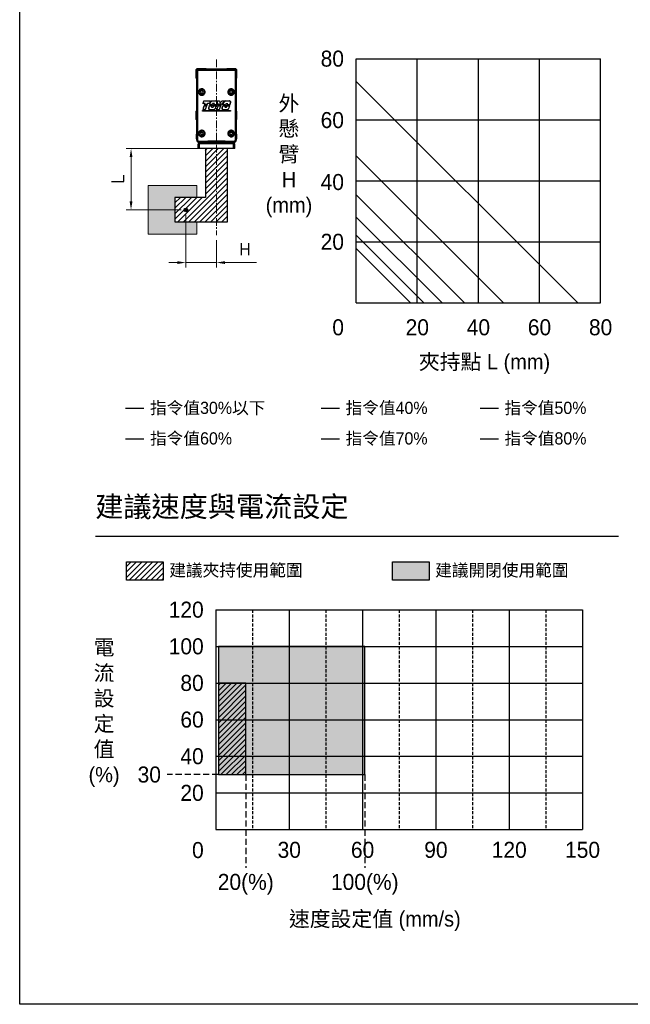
# Model space of a CAD drawing. Header units: inches. Extents: x 0 to 5766, y -2164 to 1330.
# Tile 33 of 217: x 2116 to 2616, y 0 to 806. Entities that reach past the tile are written whole.
import ezdxf

# ---------------------------------------------------------------- set-up
doc = ezdxf.new("R2010")
doc.units = ezdxf.units.IN
doc.header["$MEASUREMENT"] = 0
for name, pattern in [('CENTER', [2, 1.25, -0.25, 0.25, -0.25]), ('HIDDEN', [0.375, 0.25, -0.125]), ('SLD-實線', [0])]:
    doc.linetypes.add(name, pattern=pattern)
doc.layers.add('5', color=7, linetype='Continuous')
doc.layers.add('AM_7', color=4, linetype='CENTER', lineweight=15)
doc.layers.add('AM_8', color=1, linetype='Continuous', lineweight=15)
doc.styles.get("Standard").update_dxf_attribs({"font": 'arial.ttf'})
doc.styles.add('尺寸標註', font='romans.shx', dxfattribs={"bigfont": 'CHINESET.SHX'})
doc.dimstyles.new('CNS4~1$0', dxfattribs={"dimtxt": 10, "dimasz": 7, "dimexe": 4, "dimexo": 4, "dimgap": 6, "dimtad": 1, "dimtoh": 1, "dimdsep": 46, "dimtxsty": '尺寸標註', "dimcen": 0, "dimclrd": 2, "dimclre": 2, "dimclrt": 3, "dimadec": 0, "dimazin": 2, "dimtp": 0.1, "dimtm": 0.1, "dimtfac": 0.71, "dimtmove": 0, "dimatfit": 0, "dimfxl": 0, "dimlwd": 13, "dimlwe": 13, "dimarcsym": 0})

# ---------------------------------------------------------------- blocks, each defined once
blk = doc.blocks.new('*D370')
at = {"color": 2, "lineweight": 13}
for p, q in [((2251.96, 646.58), (2251.96, 603.38)), ((2276.96, 625.82), (2276.96, 603.38)), ((2244.96, 607.38), (2237.96, 607.38)), ((2251.96, 607.38), (2276.96, 607.38)), ((2283.96, 607.38), (2309.63, 607.38))]:
    blk.add_line(p, q, dxfattribs=at)
at = {"color": 2}
for points in [[(2244.96, 608.54), (2244.96, 606.21), (2251.96, 607.38)], [(2283.96, 608.54), (2283.96, 606.21), (2276.96, 607.38)]]:
    blk.add_solid(points, dxfattribs=at)
at = {"layer": 'Defpoints', "color": 0}
for p in [(2251.96, 650.58), (2276.96, 629.82), (2276.96, 607.38)]:
    blk.add_point(p, dxfattribs=at)
at = {"color": 3, "insert": (2300.29, 618.38), "char_height": 10, "attachment_point": 5, "style": '尺寸標註'}
blk.add_mtext('H', dxfattribs=at)
blk = doc.blocks.new('*D371')
at = {"color": 2, "lineweight": 13}
for p, q in [((2263.96, 700.75), (2203.05, 700.75)), ((2207.05, 693.75), (2207.05, 657.58)), ((2247.96, 650.58), (2203.05, 650.58))]:
    blk.add_line(p, q, dxfattribs=at)
at = {"color": 2}
for points in [[(2205.88, 693.75), (2208.22, 693.75), (2207.05, 700.75)], [(2205.88, 657.58), (2208.22, 657.58), (2207.05, 650.58)]]:
    blk.add_solid(points, dxfattribs=at)
at = {"layer": 'Defpoints', "color": 0}
for p in [(2267.96, 700.75), (2207.05, 650.58), (2251.96, 650.58)]:
    blk.add_point(p, dxfattribs=at)
at = {"color": 3, "insert": (2196.05, 675.72), "char_height": 10, "attachment_point": 5, "rotation": 90, "style": '尺寸標註'}
blk.add_mtext('L', dxfattribs=at)
blk = doc.blocks.new('CHS2B-S40_側')
at = {"color": 7, "linetype": 'SLD-實線', "lineweight": 25}
for p, q in [((-16.5, 34.03), (-15.68, 34.86)), ((-16.5, 27.03), (-16.5, 34.03)), ((-15.95, 33.81), (-15.45, 34.31)), ((-15.8, 33.66), (-15.95, 33.81)), ((-15.95, -23.64), (-15.95, 33.81)), ((-15.8, -23.5), (-15.8, 33.66)), ((-15.68, 34.86), (-8.68, 34.86)), ((-15.47, 33.66), (-15.47, -23.5)), ((-15.45, 34.31), (15.45, 34.31)), ((-15.45, 34.31), (-15.3, 34.16)), ((-8.68, 34.86), (-8.38, 34.56)), ((-8.38, 34.56), (8.38, 34.56)), ((8.38, 34.56), (8.68, 34.86)), ((8.68, 34.86), (15.68, 34.86)), ((15.3, 34.16), (15.45, 34.31)), ((15.45, 34.31), (15.95, 33.81)), ((15.47, -23.5), (15.47, 33.66)), ((15.68, 34.86), (16.5, 34.03)), ((15.95, 33.81), (15.8, 33.66)), ((15.8, 33.66), (15.8, -23.5)), ((15.95, 33.81), (15.95, -23.64)), ((16.5, 34.03), (16.5, 27.03)), ((-16.2, 26.73), (-16.5, 27.03)), ((-16.2, 0.41), (-16.2, 26.73)), ((16.5, 27.03), (16.2, 26.73)), ((16.2, 26.73), (16.2, 0.41)), ((-13.18, 15.76), (-12.5, 16.73)), ((-11.33, 16.63), (-12.5, 16.73)), ((-10.82, 15.56), (-11.33, 16.63)), ((11.76, 16.81), (10.88, 16.02)), ((11.76, 16.81), (12.88, 16.44)), ((12.88, 16.44), (13.12, 15.29)), ((-12.67, 14.69), (-13.18, 15.76)), ((-12.67, 14.69), (-11.5, 14.59)), ((-10.82, 15.56), (-11.5, 14.59)), ((-10.4, 8.39), (-10.4, 8.39)), ((-5.02, 8.37), (-5.02, 8.37)), ((-3.44, 8.37), (-3.44, 8.37)), ((-0.45, 8.37), (-0.45, 8.36)), ((0.55, 8.37), (0.55, 8.36)), ((2.58, 8.37), (2.58, 8.37)), ((4.39, 8.37), (4.39, 8.37)), ((6.52, 8.38), (6.52, 8.37)), ((7.52, 8.38), (7.52, 8.38)), ((10.51, 8.39), (10.51, 8.39)), ((11.12, 14.87), (10.88, 16.02)), ((11.12, 14.87), (12.24, 14.5)), ((12.24, 14.5), (13.12, 15.29)), ((-16.5, 0.11), (-16.2, 0.41)), ((-16.5, -6.89), (-16.5, 0.11)), ((-11.49, 0.54), (-11.48, 0.53)), ((-11.49, -0.03), (-11.49, 0.54)), ((-11.48, 0.53), (-11.48, -0.02)), ((-11.07, 6.33), (-11.07, 6.34)), ((-11.03, 1.1), (-11.02, 1.1)), ((-9.96, 4.41), (-9.95, 4.4)), ((-9.84, 4.7), (-9.84, 4.7)), ((-9.72, 5.08), (-9.71, 5.08)), ((-9.61, 5.36), (-9.61, 5.36)), ((-9.3, 6.34), (-9.29, 6.34)), ((-9.15, 1.1), (-9.16, 1.11)), ((-8.1, 4.4), (-8.1, 4.4)), ((-7.98, 4.71), (-7.99, 4.71)), ((-7.86, 5.08), (-7.87, 5.07)), ((-7.75, 5.36), (-7.75, 5.37)), ((-7.44, 6.35), (-7.44, 6.35)), ((-6.26, 2.83), (-6.34, 2.17)), ((-6.34, 2.17), (-6.27, 2.83)), ((-6.34, 2.17), (-6.34, 2.17)), ((-6.27, 2.83), (-6.26, 2.83)), ((-5.81, 4.26), (-5.8, 4.25)), ((-5.7, 4.58), (-5.7, 4.58)), ((-5.67, 6.35), (-5.67, 6.35)), ((-5.59, 4.93), (-5.58, 4.93)), ((-5.52, 5.23), (-5.51, 5.24)), ((-5.35, 1.06), (-5.35, 1.07)), ((-4.88, 7.21), (-4.87, 7.21)), ((-4.11, 3.37), (-4.12, 3.37)), ((-3.83, 4.25), (-3.83, 4.25)), ((-3.72, 4.58), (-3.73, 4.58)), ((-3.61, 4.93), (-3.61, 4.93)), ((-3.51, 5.24), (-3.51, 5.24)), ((-3.22, 6.12), (-3.23, 6.13)), ((-2.65, 3.37), (-2.65, 3.37)), ((-2.36, 4.25), (-2.36, 4.25)), ((-2.36, 1.07), (-2.36, 1.07)), ((-2.23, 4.58), (-2.23, 4.58)), ((-2.12, 4.93), (-2.11, 4.93)), ((-2.04, 5.24), (-2.04, 5.24)), ((-1.76, 6.13), (-1.75, 6.13)), ((-1.06, 2.17), (-1.07, 2.17)), ((-0.39, 4.25), (-0.4, 4.25)), ((-0.26, 4.58), (-0.26, 4.59)), ((-0.15, 4.93), (-0.15, 4.93)), ((-0.05, 5.24), (-0.05, 5.24)), ((0.27, 1.12), (0.28, 1.12)), ((0.31, 6.35), (0.47, 7.21)), ((0.47, 7.21), (0.31, 6.34)), ((0.31, 6.34), (0.31, 6.35)), ((0.47, 7.21), (0.47, 7.21)), ((1.11, 5.38), (1.11, 5.38)), ((1.16, 5.07), (1.17, 5.06)), ((1.24, 4.72), (1.24, 4.72)), ((1.32, 4.39), (1.32, 4.38)), ((2.1, 1.12), (2.1, 1.12)), ((2.88, 6.44), (2.87, 6.43)), ((3.15, 4.39), (3.15, 4.39)), ((3.5, 4.72), (3.5, 4.72)), ((3.79, 5.07), (3.78, 5.07)), ((4.03, 5.37), (4.03, 5.38)), ((4.71, 2.83), (4.63, 2.17)), ((4.63, 2.17), (4.7, 2.83)), ((4.63, 2.17), (4.63, 2.17)), ((4.7, 2.83), (4.71, 2.83)), ((5.16, 4.25), (5.16, 4.25)), ((5.26, 4.58), (5.27, 4.58)), ((5.38, 4.93), (5.38, 4.93)), ((5.45, 5.23), (5.46, 5.24)), ((5.61, 1.06), (5.61, 1.06)), ((6.09, 7.21), (6.09, 7.21)), ((6.86, 3.38), (6.85, 3.38)), ((7.15, 4.26), (7.14, 4.26)), ((7.25, 4.57), (7.25, 4.58)), ((7.37, 4.94), (7.36, 4.94)), ((7.46, 5.23), (7.46, 5.23)), ((7.75, 6.11), (7.75, 6.12)), ((8.31, 3.38), (8.31, 3.38)), ((8.59, 4.26), (8.59, 4.26)), ((8.6, 1.05), (8.6, 1.06)), ((8.72, 4.57), (8.72, 4.57)), ((8.84, 4.94), (8.84, 4.94)), ((8.9, 5.22), (8.91, 5.23)), ((9.19, 6.11), (9.19, 6.11)), ((9.92, 2.16), (9.92, 2.16)), ((10.6, 4.27), (10.6, 4.27)), ((10.72, 4.56), (10.72, 4.56)), ((10.85, 4.95), (10.84, 4.95)), ((10.94, 5.22), (10.93, 5.22)), ((11.46, 7.21), (11.3, 6.34)), ((11.3, 6.34), (11.46, 7.21)), ((11.3, 6.34), (11.3, 6.34)), ((11.46, 7.21), (11.46, 7.21)), ((11.49, 0.54), (11.48, 0.53)), ((11.48, -0.02), (11.48, 0.53)), ((11.49, 0.54), (11.49, -0.03)), ((16.2, 0.41), (16.5, 0.11)), ((16.5, 0.11), (16.5, -6.89)), ((-16.2, -7.19), (-16.5, -6.89)), ((-16.2, -16.34), (-16.2, -7.19)), ((-11.49, -0.03), (-11.48, -0.02)), ((11.49, -0.03), (11.48, -0.02)), ((16.5, -6.89), (16.2, -7.19)), ((16.2, -7.19), (16.2, -16.34)), ((-16.2, -18.74), (-16.4, -18.74)), ((-16.4, -22.54), (-16.4, -18.74)), ((-16.4, -22.54), (-16.2, -22.54)), ((-15.95, -16.59), (-16.2, -16.34)), ((-16.2, -16.64), (-15.95, -16.64)), ((-16.2, -18.14), (-16.2, -16.64)), ((-16.2, -23.64), (-16.2, -18.14)), ((-16.01, -16.53), (-16.01, -16.64)), ((-15.95, -23.64), (-15.8, -23.5)), ((-15.8, -23.5), (-15.47, -23.5)), ((-13.09, -17.89), (-12.16, -17.17)), ((-13.09, -17.89), (-12.94, -19.06)), ((-11.84, -19.51), (-12.94, -19.06)), ((-12.16, -17.17), (-11.06, -17.62)), ((-11.84, -19.51), (-10.91, -18.79)), ((-10.91, -18.79), (-11.06, -17.62)), ((10.95, -17.79), (11.95, -17.16)), ((10.95, -17.79), (11, -18.97)), ((11, -18.97), (12.05, -19.52)), ((13, -17.71), (11.95, -17.16)), ((13.05, -18.89), (12.05, -19.52)), ((13, -17.71), (13.05, -18.89)), ((15.47, -23.5), (15.8, -23.5)), ((15.8, -23.5), (15.95, -23.64)), ((16.2, -16.34), (15.95, -16.59)), ((15.95, -16.64), (16.2, -16.64)), ((16.01, -16.64), (16.01, -16.53)), ((16.2, -16.64), (16.2, -18.14)), ((16.2, -18.14), (16.2, -23.64)), ((16.4, -18.74), (16.2, -18.74)), ((16.2, -22.54), (16.4, -22.54)), ((16.4, -18.74), (16.4, -20.63)), ((16.4, -20.63), (16.4, -22.54)), ((-15, -30.64), (-15, -26.64)), ((-14, -26.64), (-15, -26.64)), ((-14, -30.64), (-15, -30.64)), ((-14.05, -25.24), (-14.2, -25.39)), ((14.2, -25.39), (-14.2, -25.39)), ((-14.2, -25.64), (14.2, -25.64)), ((-14, -30.64), (-14, -26.64)), ((14, -26.64), (-14, -26.64)), ((14, -30.64), (-14, -30.64)), ((-13.5, -25.64), (-13.5, -26.64)), ((-7.5, -25.64), (-7.5, -26.64)), ((7.5, -25.64), (7.5, -26.64)), ((13.5, -25.64), (13.5, -26.64)), ((14, -30.64), (14, -26.64)), ((15, -26.64), (14, -26.64)), ((15, -30.64), (14, -30.64)), ((14.2, -25.39), (14.05, -25.24)), ((15, -30.64), (15, -26.64))]:
    blk.add_line(p, q, dxfattribs=at)
at = {"color": 8, "linetype": 'SLD-實線', "lineweight": 25}
for p, q in [((-15.95, -18.14), (-16.2, -18.14)), ((-15.95, -23.64), (-16.2, -23.64)), ((16.2, -18.14), (15.95, -18.14)), ((15.95, -23.64), (16.2, -23.64)), ((-14.2, -25.39), (-14.2, -25.64)), ((14.2, -25.39), (14.2, -25.64))]:
    blk.add_line(p, q, dxfattribs=at)
at = {"color": 7, "linetype": 'SLD-實線', "lineweight": 25, "flags": 128}
for points in [[(-14.05, -25.24), (-14.08, -25.23), (-14.11, -25.2), (-14.13, -25.15), (-14.16, -25.09), (-14.18, -25.02), (-14.19, -24.93), (-14.2, -24.84), (-14.2, -24.74)], [(14.05, -25.24), (14.08, -25.23), (14.11, -25.2), (14.13, -25.15), (14.16, -25.09), (14.18, -25.02), (14.19, -24.93), (14.2, -24.84), (14.2, -24.74)]]:
    blk.add_lwpolyline(points, dxfattribs=at)
at = {"color": 7, "linetype": 'SLD-實線', "lineweight": 25}
for centre, radius in [((-12, 15.66), 2.4), ((-12, 15.66), 2.25), ((-12, 15.66), 2.13), ((12, 15.66), 2.4), ((12, 15.66), 2.25), ((12, 15.66), 2.12), ((-12, -18.34), 2.4), ((-12, -18.34), 2.25), ((12, -18.34), 2.4), ((12, -18.34), 2.25), ((-12, -18.34), 2.13), ((12, -18.34), 2.13)]:
    blk.add_circle(centre, radius, dxfattribs=at)
for centre, radius, start, end in [((-12, 15.66), 1.02, 145.15276, 205.15276), ((-12, 15.66), 1.02, 85.15276, 145.15276), ((-12, 15.66), 1.02, 25.15276, 85.15276), ((12, 15.66), 1.02, 131.86527, 191.86527), ((12, 15.66), 1.02, 71.86527, 131.86527), ((12, 15.66), 1.02, 11.86527, 71.86527), ((-12, 15.66), 1.02, 205.15276, 265.15276), ((-12, 15.66), 1.02, 265.15276, 325.15276), ((-12, 15.66), 1.02, 325.15276, 25.15276), ((12, 15.66), 1.02, 191.86527, 251.86527), ((12, 15.66), 1.02, 251.86527, 311.86527), ((12, 15.66), 1.02, 311.86527, 11.86527), ((-14.2, -23.64), 2, 180, 270), ((-12, -18.34), 1.02, 127.54789, 187.54789), ((-12, -18.34), 1.02, 187.54789, 247.54789), ((-12, -18.34), 1.02, 67.54789, 127.54789), ((-12, -18.34), 1.02, 247.54789, 307.54789), ((-12, -18.34), 1.02, 7.54789, 67.54789), ((-12, -18.34), 1.02, 307.54789, 7.54789), ((12, -18.34), 1.02, 122.31674, 182.31674), ((12, -18.34), 1.02, 182.31674, 242.31674), ((12, -18.34), 1.02, 62.31674, 122.31674), ((12, -18.34), 1.02, 242.31674, 302.31674), ((12, -18.34), 1.02, 2.31674, 62.31674), ((12, -18.34), 1.02, 302.31674, 2.31674), ((14.2, -23.64), 2, 270, 0)]:
    blk.add_arc(centre, radius, start, end, dxfattribs=at)
for centre, major_axis, ratio, start_param, end_param in [((-15.3, 34.16), (0.5, 0.5), 0.017452, 3.14159, 4.006018), ((0, 34.4), (45.75, 0), 0.017264, 4.367364, 5.057414), ((0, 34.9), (45.25, 0), 0.017455, 4.367371, 5.05741), ((15.3, 34.16), (-0.5, 0.5), 0.017447, 2.277119, 3.141601), ((0, 42.98), (45.74, 141.07), 0.005384, 4.451305, 4.466372), ((0, 42.98), (45.94, 141.69), 0.005384, 4.452502, 4.467447), ((0, 9.17), (45.75, 0), 0.017455, 4.482974, 4.602503), ((0, 9.17), (45.95, 0), 0.017455, 4.484049, 4.602878), ((0, 21.27), (45.74, 141.07), 0.005384, 1.664079, 1.67849), ((0, 21.27), (45.94, 141.69), 0.005384, 1.663705, 1.678002), ((0, 9.17), (45.95, 0), 0.017455, 4.637444, 4.702575), ((0, 9.17), (45.75, 0), 0.017455, 4.637111, 4.702534), ((0, 9.17), (45.95, 0), 0.017455, 4.724443, 4.768529), ((0, 9.17), (45.75, 0), 0.017455, 4.724404, 4.76884), ((0, 6.96), (-45.74, 244.77), 0.003206, 4.705306, 4.71753), ((0, 6.96), (-45.94, 245.84), 0.003206, 4.705348, 4.717491), ((0, 30.6), (-45.94, 301.51), 0.002629, 1.644191, 1.650638), ((0, 30.6), (-45.74, 300.2), 0.002629, 1.644502, 1.650961), ((0, 4.05), (45.95, 58.77), 0.01075, 4.761225, 4.794297), ((0, 4.05), (45.75, 58.52), 0.01075, 4.761548, 4.794679), ((0, -0.75), (45.75, 55.32), 0.011124, 1.41426, 1.469075), ((0, -0.75), (45.95, 55.56), 0.011124, 1.415052, 1.469496), ((0, 9.17), (45.75, 0), 0.017455, 4.80843, 4.855475), ((0, 9.17), (45.95, 0), 0.017455, 4.808048, 4.854682), ((0, 9.17), (45.75, 0), 0.017455, 4.8776, 4.944296), ((0, 9.17), (45.95, 0), 0.017455, 4.876879, 4.943267), ((0, 1.31), (45.75, 0), 0.017455, 4.458599, 4.966179), ((0, -0.8), (45.75, 0), 0.017455, 1.317006, 1.824587), ((0, 1.31), (45.95, 0), 0.017455, 4.459809, 4.964969), ((0, -0.8), (45.95, 0), 0.017455, 1.318216, 1.823376), ((0, 5.56), (45.75, 0), 0.017455, 1.775392, 1.815278), ((0, 5.56), (45.95, 0), 0.017455, 1.77438, 1.814081), ((0, 37.9), (45.74, 142.23), 0.005344, 4.452378, 4.476385), ((0, 0.32), (45.75, 0), 0.017455, 1.772256, 1.814192), ((0, 37.9), (45.94, 142.85), 0.005344, 4.45357, 4.477414), ((0, 0.32), (45.95, 0), 0.017455, 1.771424, 1.813), ((0, 5.19), (45.75, 0), 0.017455, 4.493, 4.534439), ((0, 5.19), (45.95, 0), 0.017455, 4.494029, 4.535114), ((0, 37.55), (45.74, 140.96), 0.005388, 4.478958, 4.481756), ((0, 37.55), (45.94, 141.58), 0.005388, 4.480027, 4.48276), ((0, 3.92), (45.75, 0), 0.017455, 1.746229, 1.787626), ((0, 3.92), (45.95, 0), 0.017455, 1.745515, 1.786557), ((0, 5.86), (45.75, 0), 0.017455, 4.498357, 4.539619), ((0, 5.86), (45.95, 0), 0.017455, 4.499361, 4.540271), ((0, 37.79), (45.74, 142.23), 0.005344, 4.4841, 4.491178), ((0, 37.79), (45.94, 142.85), 0.005344, 4.485145, 4.49219), ((0, 4.58), (45.95, 0), 0.017455, 1.740367, 1.781425), ((0, 4.58), (45.75, 0), 0.017455, 1.741059, 1.78247), ((0, 27.01), (45.94, 142.85), 0.005344, 1.731456, 1.754809), ((0, 27.01), (45.74, 142.23), 0.005344, 1.732131, 1.75564), ((0, 26.76), (45.94, 141.58), 0.005388, 1.726313, 1.728914), ((0, 26.76), (45.74, 140.96), 0.005388, 1.726965, 1.729628), ((0, 26.89), (45.74, 142.23), 0.005344, 1.717471, 1.724443), ((0, 26.89), (45.94, 142.85), 0.005344, 1.71681, 1.723752), ((0, 5.56), (45.75, 0), 0.017455, 1.695092, 1.734086), ((0, 5.56), (45.95, 0), 0.017455, 1.694604, 1.733426), ((0, 24.89), (45.74, 142.23), 0.005344, 4.55838, 4.568498), ((0, 24.89), (45.94, 142.85), 0.005344, 4.559057, 4.569111), ((0, 5.05), (45.75, 0), 0.017455, 4.585113, 4.628596), ((0, 5.05), (45.95, 0), 0.017455, 4.585727, 4.628857), ((0, 24.71), (45.94, 141.58), 0.005388, 4.571462, 4.573972), ((0, 24.71), (45.74, 140.96), 0.005388, 4.570808, 4.57338), ((0, 3.78), (45.95, 0), 0.017455, 1.651964, 1.695122), ((0, 3.78), (45.75, 0), 0.017455, 1.652264, 1.695776), ((0, 5.73), (45.75, 0), 0.017455, 4.589981, 4.633422), ((0, 5.73), (45.95, 0), 0.017455, 4.590573, 4.633662), ((0, 24.96), (45.74, 142.23), 0.005344, 4.574931, 4.588953), ((0, 4.44), (45.75, 0), 0.017455, 1.647587, 1.691639), ((0, 24.96), (45.94, 142.85), 0.005344, 4.575566, 4.589493), ((0, 4.44), (45.95, 0), 0.017455, 1.647308, 1.691004), ((0, 0.27), (45.95, 0), 0.017455, 1.622269, 1.687583), ((0, 0.27), (45.75, 0), 0.017455, 1.622487, 1.688096), ((0, 13.47), (45.94, 141.58), 0.005388, 1.637727, 1.643947), ((0, 4.17), (45.95, 0), 0.017455, 4.622637, 4.654754), ((0, 13.47), (45.74, 140.96), 0.005388, 1.637988, 1.644235), ((0, 4.17), (45.75, 0), 0.017455, 4.622349, 4.654446), ((0, 13.47), (45.94, 141.58), 0.005388, 1.632922, 1.635363), ((0, 13.47), (45.74, 140.96), 0.005388, 1.633162, 1.635662), ((0, 13.55), (45.94, 142.85), 0.005344, 1.62447, 1.630693), ((0, 13.55), (45.74, 142.23), 0.005344, 1.624722, 1.630972), ((0, 5.33), (45.95, 0), 0.017455, 1.608937, 1.641085), ((0, 5.33), (45.75, 0), 0.017455, 1.609209, 1.641337), ((0, 14.12), (45.94, 141.58), 0.005388, 4.638153, 4.644376), ((0, 14.12), (45.74, 140.96), 0.005388, 4.637845, 4.644095), ((0, 5.05), (45.95, 0), 0.017455, 4.660977, 4.703713), ((0, 5.05), (45.75, 0), 0.017455, 4.660696, 4.70378), ((0, 14.03), (45.94, 141.58), 0.005388, 4.64734, 4.649757), ((0, 14.03), (45.74, 140.96), 0.005388, 4.647023, 4.6495), ((0, 3.78), (45.95, 0), 0.017455, 1.576496, 1.619244), ((0, 3.78), (45.75, 0), 0.017455, 1.576466, 1.619561), ((0, 5.73), (45.75, 0), 0.017455, 4.666101, 4.709179), ((0, 5.73), (45.95, 0), 0.017455, 4.666358, 4.709089), ((0, 14.19), (45.94, 142.85), 0.005344, 4.65141, 4.657633), ((0, 14.19), (45.74, 142.23), 0.005344, 4.651111, 4.657361), ((0, 4.44), (45.95, 0), 0.017455, 1.571851, 1.61516), ((0, 4.44), (45.75, 0), 0.017455, 1.5718, 1.615459), ((0, 2.87), (45.94, 142.85), 0.005344, 1.562857, 1.577405), ((0, 2.87), (45.74, 142.23), 0.005344, 1.56279, 1.577435), ((0, 2.79), (45.94, 141.58), 0.005388, 1.557495, 1.559895), ((0, 2.79), (45.74, 140.96), 0.005388, 1.557405, 1.559865), ((0, 2.77), (45.94, 142.85), 0.005344, 1.547508, 1.555235), ((0, 2.77), (45.74, 142.23), 0.005344, 1.547405, 1.555184), ((0, 2.89), (45.74, 142.23), 0.005344, 4.7017, 4.724664), ((0, 0.32), (45.75, 0), 0.017455, 1.524903, 1.56487), ((0, 2.89), (45.94, 142.85), 0.005344, 4.701778, 4.724594), ((0, 0.32), (45.95, 0), 0.017455, 1.525159, 1.564792), ((0, 4.58), (45.95, 0), 0.017455, 1.482947, 1.546599), ((0, 4.58), (45.75, 0), 0.017455, 1.482526, 1.546557), ((0, 6.76), (-45.74, 222.25), 0.003519, 4.702474, 4.704037), ((0, 5.86), (45.75, 0), 0.017455, 4.737836, 4.795355), ((0, 5.86), (45.95, 0), 0.017455, 4.737819, 4.79483), ((0, 6.76), (-45.94, 223.22), 0.003519, 4.70253, 4.704054), ((0, 3.92), (45.95, 0), 0.017455, 1.494565, 1.543842), ((0, 3.92), (45.75, 0), 0.017455, 1.494195, 1.543787), ((0, 5.19), (45.95, 0), 0.017455, 4.741209, 4.780924), ((0, 5.19), (45.75, 0), 0.017455, 4.74128, 4.78133), ((0, -8.01), (45.94, 142.85), 0.005344, 1.485646, 1.508543), ((0, -8.01), (45.74, 142.23), 0.005344, 1.48524, 1.508288), ((0, -0.79), (45.95, 55.81), 0.011094, 1.47488, 1.48109), ((0, -0.79), (45.75, 55.56), 0.011094, 1.474356, 1.48072), ((0, -9.19), (45.74, 142.23), 0.005344, 4.798742, 4.808782), ((0, -9.19), (45.94, 142.85), 0.005344, 4.798367, 4.808344), ((0, 5.05), (45.95, 0), 0.017455, 4.824959, 4.86843), ((0, 5.05), (45.75, 0), 0.017455, 4.825397, 4.869225), ((0, -9.07), (45.74, 140.96), 0.005388, 4.811095, 4.813644), ((0, 3.78), (45.75, 0), 0.017455, 1.411707, 1.455489), ((0, -9.07), (45.94, 141.58), 0.005388, 4.810697, 4.813184), ((0, 3.78), (45.95, 0), 0.017455, 1.412462, 1.455888), ((0, 5.73), (45.75, 0), 0.017455, 4.830245, 4.874126), ((0, 5.73), (45.95, 0), 0.017455, 4.829785, 4.873308), ((0, -9.12), (45.74, 142.23), 0.005344, 4.815191, 4.829177), ((0, 4.44), (45.75, 0), 0.017455, 1.406969, 1.451379), ((0, -9.12), (45.94, 142.85), 0.005344, 4.814774, 4.828666), ((0, 4.44), (45.95, 0), 0.017455, 1.407745, 1.451796), ((0, 0.27), (45.95, 0), 0.017455, 1.382473, 1.448377), ((0, 0.27), (45.75, 0), 0.017455, 1.381632, 1.447839), ((0, -20.31), (45.94, 141.58), 0.005388, 1.398155, 1.404461), ((0, 4.17), (45.95, 0), 0.017455, 4.862123, 4.894233), ((0, -20.31), (45.74, 140.96), 0.005388, 1.397359, 1.403694), ((0, 4.17), (45.75, 0), 0.017455, 4.862891, 4.89498), ((0, -20.31), (45.74, 140.96), 0.005388, 1.392459, 1.395106), ((0, -20.31), (45.94, 141.58), 0.005388, 1.393276, 1.395861), ((0, -20.54), (45.94, 142.85), 0.005344, 1.384818, 1.39113), ((0, -20.54), (45.74, 142.23), 0.005344, 1.384013, 1.390354), ((0, 5.33), (45.95, 0), 0.017455, 1.369401, 1.401433), ((0, 5.33), (45.75, 0), 0.017455, 1.368617, 1.400628), ((0, -19.66), (45.94, 141.58), 0.005388, 4.877632, 4.883935), ((0, -19.66), (45.74, 140.96), 0.005388, 4.878379, 4.88471), ((0, 5.05), (45.95, 0), 0.017455, 4.900536, 4.945087), ((0, 5.05), (45.75, 0), 0.017455, 4.901311, 4.946235), ((0, -19.75), (45.74, 140.96), 0.005388, 4.887481, 4.890192), ((0, -19.75), (45.94, 141.58), 0.005388, 4.886744, 4.889392), ((0, 3.78), (45.75, 0), 0.017455, 1.334234, 1.379103), ((0, 3.78), (45.95, 0), 0.017455, 1.335342, 1.37984), ((0, 5.73), (45.75, 0), 0.017455, 4.906793, 4.951824), ((0, 5.73), (45.95, 0), 0.017455, 4.905993, 4.95065), ((0, -19.89), (45.74, 142.23), 0.005344, 4.891619, 4.897953), ((0, 4.44), (45.75, 0), 0.017455, 1.329415, 1.374951), ((0, -19.89), (45.94, 142.85), 0.005344, 4.890864, 4.897169), ((0, 4.44), (45.95, 0), 0.017455, 1.330546, 1.375706), ((0, -31.22), (45.94, 142.85), 0.005344, 1.321483, 1.336673), ((0, -31.22), (45.74, 142.23), 0.005344, 1.320335, 1.335631), ((0, -30.99), (45.74, 140.96), 0.005388, 1.31476, 1.317633), ((0, -30.99), (45.94, 141.58), 0.005388, 1.315934, 1.318741), ((0, -31.31), (45.94, 142.85), 0.005344, 1.305813, 1.31393), ((0, -31.31), (45.74, 142.23), 0.005344, 1.304626, 1.3128), ((-14.2, -23.64), (1.24, 1.24), 0.999695, 2.356347, 3.926839), ((14.2, -23.64), (-1.24, 1.24), 0.999695, 2.356347, 3.926839), ((0, -25.49), (45.75, 0), 0.017264, 1.255147, 1.886446), ((0, -25.99), (45.25, 0), 0.017455, 1.255147, 1.886446)]:
    blk.add_ellipse(centre, major_axis=major_axis, ratio=ratio, start_param=start_param, end_param=end_param, dxfattribs=at)
for points, knots in [([(-15.62, 33.83), (-15.62, 33.83), (-15.58, 33.87), (-15.5, 33.95), (-15.4, 34.05), (-15.34, 34.12), (-15.31, 34.15), (-15.31, 34.16), (-15.3, 34.16)], [0, 0, 0, 0, 0.00283, 0.284431, 0.502773, 0.68077, 0.859284, 1, 1, 1, 1]), ([(-15.47, 33.66), (-15.47, 33.66), (-15.53, 33.72), (-15.58, 33.77), (-15.62, 33.83)], [0, 0, 0, 0, 0.018712, 1, 1, 1, 1]), ([(15.3, 34.16), (15.31, 34.16), (15.31, 34.15), (15.35, 34.11), (15.42, 34.04), (15.51, 33.94), (15.58, 33.87), (15.62, 33.83)], [0, 0, 0, 0, 0.176742, 0.354113, 0.522804, 0.754463, 1, 1, 1, 1]), ([(15.47, 33.66), (15.47, 33.66), (15.53, 33.72), (15.58, 33.77), (15.62, 33.83)], [0, 0, 0, 0, 0.0187153, 1, 1, 1, 1]), ([(-14.7, 15.4), (-14.71, 15.51), (-14.73, 15.91), (-14.59, 16.59), (-14.17, 17.35), (-13.51, 17.94), (-12.67, 18.3), (-11.74, 18.36), (-10.83, 18.09), (-10.07, 17.54), (-9.61, 16.86), (-9.37, 16.11), (-9.34, 15.31), (-9.6, 14.46), (-10.12, 13.73), (-10.85, 13.22), (-11.72, 12.96), (-12.64, 13.01), (-13.51, 13.37), (-14.2, 14), (-14.6, 14.73), (-14.67, 15.22), (-14.7, 15.4)], [0, 0, 0, 0, 0.019842, 0.069952, 0.120224, 0.172425, 0.227195, 0.283756, 0.340448, 0.39587, 0.449602, 0.483074, 0.534639, 0.586219, 0.638007, 0.690579, 0.744435, 0.799843, 0.856453, 0.912995, 0.967697, 1, 1, 1, 1]), ([(-14.44, 15.42), (-14.41, 15.25), (-14.34, 14.81), (-14.12, 14.4), (-13.78, 13.94), (-13.34, 13.54), (-12.54, 13.21), (-11.69, 13.16), (-10.89, 13.4), (-10.22, 13.88), (-9.74, 14.55), (-9.5, 15.34), (-9.53, 16.07), (-9.75, 16.77), (-10.17, 17.4), (-10.87, 17.91), (-11.71, 18.16), (-12.57, 18.1), (-13.34, 17.77), (-13.95, 17.22), (-14.34, 16.52), (-14.47, 15.89), (-14.44, 15.53), (-14.44, 15.42)], [0, 0, 0, 0, 0.032271, 0.085901, 0.086975, 0.143563, 0.20024, 0.25569, 0.309546, 0.362089, 0.413843, 0.465397, 0.516938, 0.550393, 0.604089, 0.65948, 0.716172, 0.772779, 0.827613, 0.879859, 0.930124, 0.980182, 1, 1, 1, 1]), ([(9.38, 15.37), (9.37, 15.47), (9.34, 15.86), (9.47, 16.54), (9.89, 17.33), (10.55, 17.93), (11.38, 18.29), (12.29, 18.36), (13.2, 18.12), (13.97, 17.58), (14.45, 16.89), (14.71, 16.14), (14.74, 15.35), (14.51, 14.52), (14.02, 13.8), (13.32, 13.26), (12.45, 12.97), (11.51, 12.99), (10.62, 13.33), (9.92, 13.95), (9.5, 14.68), (9.42, 15.17), (9.38, 15.37)], [0, 0, 0, 0, 0.016736, 0.068338, 0.119972, 0.172184, 0.225503, 0.280322, 0.336575, 0.393346, 0.448934, 0.483903, 0.533961, 0.584025, 0.634647, 0.687489, 0.742831, 0.799592, 0.856064, 0.911063, 0.964409, 1, 1, 1, 1]), ([(9.54, 15.4), (9.57, 15.21), (9.65, 14.75), (9.89, 14.34), (10.24, 13.9), (10.68, 13.51), (11.5, 13.19), (12.36, 13.17), (13.16, 13.44), (13.81, 13.94), (14.26, 14.6), (14.48, 15.38), (14.44, 16.1), (14.21, 16.8), (13.76, 17.44), (13.05, 17.93), (12.22, 18.16), (11.38, 18.09), (10.62, 17.76), (10.01, 17.2), (9.62, 16.48), (9.51, 15.84), (9.53, 15.48), (9.54, 15.4)], [0, 0, 0, 0, 0.035574, 0.088398, 0.088894, 0.143859, 0.200322, 0.257118, 0.312525, 0.36542, 0.416049, 0.466071, 0.51607, 0.551013, 0.606612, 0.663444, 0.719759, 0.774605, 0.827912, 0.880091, 0.931693, 0.983271, 1, 1, 1, 1]), ([(-4.88, 7.21), (-4.8, 7.38), (-4.64, 7.73), (-4.2, 8.13), (-3.77, 8.32), (-3.51, 8.36), (-3.44, 8.37)], [0, 0, 0, 0, 0.290339, 0.591891, 0.894626, 1, 1, 1, 1]), ([(-3.44, 8.37), (-3.63, 8.32), (-4.02, 8.24), (-4.5, 7.88), (-4.76, 7.5), (-4.85, 7.26), (-4.87, 7.21)], [0, 0, 0, 0, 0.3015107, 0.6050395, 0.9083093, 1, 1, 1, 1]), ([(-0.45, 8.37), (-0.34, 8.35), (-0.12, 8.32), (0.16, 8.14), (0.38, 7.88), (0.49, 7.56), (0.49, 7.33), (0.47, 7.22), (0.47, 7.21)], [0, 0, 0, 0, 0.197173, 0.395294, 0.593408, 0.79151, 0.989578, 1, 1, 1, 1]), ([(0.47, 7.21), (0.48, 7.31), (0.5, 7.52), (0.39, 7.83), (0.2, 8.1), (-0.08, 8.29), (-0.31, 8.36), (-0.43, 8.36), (-0.45, 8.36)], [0, 0, 0, 0, 0.178995, 0.376994, 0.575005, 0.77305, 0.971112, 1, 1, 1, 1]), ([(6.09, 7.21), (6.16, 7.38), (6.32, 7.74), (6.77, 8.13), (7.19, 8.32), (7.45, 8.37), (7.52, 8.38)], [0, 0, 0, 0, 0.288623, 0.588776, 0.890877, 1, 1, 1, 1]), ([(7.52, 8.38), (7.33, 8.33), (6.95, 8.24), (6.46, 7.88), (6.2, 7.5), (6.11, 7.26), (6.09, 7.21)], [0, 0, 0, 0, 0.3039417, 0.6102873, 0.9138566, 1, 1, 1, 1]), ([(10.51, 8.39), (10.63, 8.37), (10.86, 8.34), (11.16, 8.15), (11.37, 7.88), (11.49, 7.55), (11.47, 7.32), (11.46, 7.21)], [0, 0, 0, 0, 0.203842, 0.408984, 0.611499, 0.808099, 1, 1, 1, 1]), ([(11.46, 7.21), (11.47, 7.31), (11.49, 7.52), (11.39, 7.83), (11.2, 8.1), (10.93, 8.3), (10.68, 8.37), (10.54, 8.38), (10.51, 8.39)], [0, 0, 0, 0, 0.173011, 0.362191, 0.552532, 0.74767, 0.948593, 1, 1, 1, 1]), ([(-5.35, 1.06), (-5.47, 1.07), (-5.69, 1.09), (-5.99, 1.26), (-6.21, 1.51), (-6.35, 1.83), (-6.34, 2.06), (-6.34, 2.17)], [0, 0, 0, 0, 0.199641, 0.399745, 0.599418, 0.797571, 1, 1, 1, 1]), ([(-6.34, 2.17), (-6.34, 2.07), (-6.35, 1.85), (-6.23, 1.55), (-6.02, 1.29), (-5.73, 1.12), (-5.49, 1.07), (-5.37, 1.07), (-5.35, 1.07)], [0, 0, 0, 0, 0.1840565, 0.3795621, 0.5756553, 0.7734082, 0.97276, 1, 1, 1, 1]), ([(-2.36, 1.07), (-2.18, 1.13), (-1.8, 1.24), (-1.34, 1.63), (-1.16, 1.99), (-1.07, 2.17)], [0, 0, 0, 0, 0.327558, 0.658479, 1, 1, 1, 1]), ([(-1.06, 2.17), (-1.15, 2), (-1.32, 1.65), (-1.78, 1.25), (-2.16, 1.13), (-2.36, 1.07)], [0, 0, 0, 0, 0.318363, 0.648805, 1, 1, 1, 1]), ([(5.61, 1.06), (5.5, 1.07), (5.28, 1.09), (4.98, 1.26), (4.75, 1.52), (4.62, 1.83), (4.62, 2.06), (4.63, 2.17)], [0, 0, 0, 0, 0.199905, 0.400296, 0.5998, 0.798056, 1, 1, 1, 1]), ([(4.63, 2.17), (4.63, 2.07), (4.62, 1.85), (4.74, 1.54), (4.95, 1.29), (5.24, 1.12), (5.48, 1.07), (5.6, 1.07), (5.61, 1.06)], [0, 0, 0, 0, 0.185261, 0.38221, 0.5794, 0.777413, 0.976619, 1, 1, 1, 1]), ([(8.6, 1.06), (8.79, 1.11), (9.17, 1.23), (9.65, 1.62), (9.83, 1.98), (9.92, 2.16)], [0, 0, 0, 0, 0.331746, 0.667649, 1, 1, 1, 1]), ([(9.92, 2.16), (9.84, 1.99), (9.67, 1.65), (9.2, 1.24), (8.81, 1.12), (8.6, 1.05)], [0, 0, 0, 0, 0.310679, 0.636582, 1, 1, 1, 1]), ([(-14.7, -18.6), (-14.71, -18.49), (-14.73, -18.09), (-14.59, -17.41), (-14.17, -16.65), (-13.51, -16.06), (-12.67, -15.7), (-11.74, -15.64), (-10.83, -15.91), (-10.07, -16.46), (-9.61, -17.14), (-9.37, -17.89), (-9.34, -18.69), (-9.6, -19.54), (-10.12, -20.27), (-10.85, -20.78), (-11.72, -21.04), (-12.64, -20.99), (-13.51, -20.63), (-14.2, -20), (-14.6, -19.27), (-14.67, -18.78), (-14.7, -18.6)], [0, 0, 0, 0, 0.019842, 0.069952, 0.120224, 0.172425, 0.227195, 0.283756, 0.340448, 0.39587, 0.449602, 0.483074, 0.534639, 0.586219, 0.638007, 0.690579, 0.744435, 0.799843, 0.856453, 0.912995, 0.967697, 1, 1, 1, 1]), ([(-14.44, -18.58), (-14.41, -18.75), (-14.34, -19.19), (-14.12, -19.6), (-13.78, -20.06), (-13.34, -20.46), (-12.54, -20.79), (-11.69, -20.84), (-10.89, -20.6), (-10.22, -20.12), (-9.74, -19.45), (-9.5, -18.66), (-9.53, -17.93), (-9.75, -17.23), (-10.17, -16.6), (-10.87, -16.09), (-11.71, -15.84), (-12.57, -15.9), (-13.34, -16.23), (-13.95, -16.78), (-14.34, -17.48), (-14.47, -18.11), (-14.44, -18.47), (-14.44, -18.58)], [0, 0, 0, 0, 0.032271, 0.085901, 0.086975, 0.143563, 0.20024, 0.25569, 0.309546, 0.362089, 0.413843, 0.465397, 0.516938, 0.550393, 0.604089, 0.65948, 0.716172, 0.772779, 0.827613, 0.879859, 0.930124, 0.980182, 1, 1, 1, 1]), ([(9.38, -18.63), (9.37, -18.53), (9.34, -18.14), (9.47, -17.46), (9.89, -16.67), (10.55, -16.07), (11.38, -15.71), (12.29, -15.64), (13.2, -15.88), (13.97, -16.42), (14.45, -17.11), (14.71, -17.86), (14.74, -18.65), (14.51, -19.48), (14.02, -20.2), (13.32, -20.74), (12.45, -21.03), (11.51, -21.01), (10.62, -20.67), (9.92, -20.05), (9.5, -19.32), (9.42, -18.83), (9.38, -18.63)], [0, 0, 0, 0, 0.016736, 0.068338, 0.119972, 0.172184, 0.225503, 0.280322, 0.336575, 0.393346, 0.448934, 0.483903, 0.533961, 0.584025, 0.634647, 0.687489, 0.742831, 0.799592, 0.856064, 0.911063, 0.964409, 1, 1, 1, 1]), ([(9.54, -18.6), (9.57, -18.79), (9.65, -19.25), (9.89, -19.66), (10.24, -20.1), (10.68, -20.49), (11.5, -20.81), (12.36, -20.83), (13.16, -20.56), (13.81, -20.06), (14.26, -19.4), (14.48, -18.62), (14.44, -17.9), (14.21, -17.2), (13.76, -16.56), (13.05, -16.07), (12.22, -15.84), (11.38, -15.91), (10.62, -16.24), (10.01, -16.8), (9.62, -17.52), (9.51, -18.16), (9.53, -18.52), (9.54, -18.6)], [0, 0, 0, 0, 0.035574, 0.088398, 0.088894, 0.143859, 0.200322, 0.257118, 0.312525, 0.36542, 0.416049, 0.466071, 0.51607, 0.551013, 0.606612, 0.663444, 0.719759, 0.774605, 0.827912, 0.880091, 0.931693, 0.983271, 1, 1, 1, 1]), ([(-14.05, -25.24), (-14.25, -25.22), (-14.67, -25.18), (-15.22, -24.85), (-15.61, -24.37), (-15.79, -23.89), (-15.8, -23.59), (-15.8, -23.5)], [0, 0, 0, 0, 0.228462, 0.458369, 0.683803, 0.897275, 1, 1, 1, 1]), ([(-15.47, -23.5), (-15.47, -23.57), (-15.46, -23.78), (-15.33, -24.12), (-15.05, -24.46), (-14.65, -24.7), (-14.35, -24.73), (-14.2, -24.74)], [0, 0, 0, 0, 0.100712, 0.310835, 0.535429, 0.767557, 1, 1, 1, 1]), ([(15.8, -23.5), (15.79, -23.68), (15.75, -24.06), (15.48, -24.56), (15.07, -24.95), (14.57, -25.2), (14.21, -25.23), (14.05, -25.24)], [0, 0, 0, 0, 0.200588, 0.399903, 0.602485, 0.815419, 1, 1, 1, 1]), ([(14.2, -24.74), (14.32, -24.73), (14.58, -24.71), (14.94, -24.54), (15.24, -24.26), (15.44, -23.9), (15.46, -23.63), (15.47, -23.5)], [0, 0, 0, 0, 0.1878625, 0.4033855, 0.6061418, 0.8032081, 1, 1, 1, 1])]:
    blk.add_open_spline(points, degree=3, knots=knots, dxfattribs=at)

msp = doc.modelspace()

# ---------------------------------------------------------------- hatches: boundary and pattern name
h = msp.add_hatch()
h.set_pattern_fill('ANSI31', color=32, style=0)
h.set_pattern_definition([(45, (1007.0714, 134.353), (-2.245064, 2.245064), [])])
h.paths.add_polyline_path([(2267.959, 700.753), (2267.959, 660.753), (2242.959, 660.753), (2242.959, 640.753), (2285.959, 640.753), (2285.959, 700.753)])
h = msp.add_hatch(color=256)
h.dxf.hatch_style = 1
h.paths.add_polyline_path([(2250.457, 650.578, 1), (2253.457, 650.578, 1)])
h = msp.add_hatch()
h.set_pattern_fill('ANSI31', color=1, scale=25)
h.set_pattern_definition([(45, (-96.4508, -10), (-2.2097087, 2.2097087), [])])
h.paths.add_polyline_path([(2233.299, 347.381), (2233.299, 362.381), (2203.299, 362.381), (2203.299, 347.381)])
h = msp.add_hatch(color=4)
h.dxf.hatch_style = 1
h.paths.add_polyline_path([(2450.903, 347.381), (2450.903, 362.381), (2420.903, 362.381), (2420.903, 347.381)])
h = msp.add_hatch(color=4)
h.dxf.hatch_style = 1
h.paths.add_polyline_path([(2398.309, 293.069), (2278.509, 293.069), (2278.509, 188.069), (2398.309, 188.069)])
h = msp.add_hatch()
h.set_pattern_fill('ANSI31', color=1, scale=25)
h.set_pattern_definition([(45, (-33.3428, 2e-06), (-2.2097087, 2.2097087), [])])
h.paths.add_polyline_path([(2300.909, 263.069), (2278.509, 263.069), (2278.509, 188.069), (2300.909, 188.069)])
at = {"layer": 'AM_8'}
msp.add_hatch(color=256, dxfattribs=at).paths.add_polyline_path([(2260.957, 630.578), (2260.957, 640.753), (2242.959, 640.753), (2242.959, 660.753), (2260.957, 660.753), (2260.957, 670.578), (2220.957, 670.578), (2220.957, 630.578)])

# ---------------------------------------------------------------- linework, layer by layer
for p, q in [((2391.272, 574.31), (2391.272, 774.31)), ((2391.272, 774.31), (2591.272, 774.31)), ((2441.272, 574.31), (2441.272, 774.31)), ((2491.272, 574.31), (2491.272, 774.31)), ((2541.272, 574.31), (2541.272, 774.31)), ((2591.272, 574.31), (2591.272, 774.31)), ((2391.272, 724.31), (2591.272, 724.31)), ((2391.272, 674.31), (2591.272, 674.31)), ((2391.272, 624.31), (2591.272, 624.31)), ((2391.272, 574.31), (2591.272, 574.31)), ((2178.076, 383.42), (2605.989, 383.42))]:
    msp.add_line(p, q)
at = {"color": 32}
for p, q in [((2572.572, 574.31), (2391.272, 755.61)), ((2217.596, 487.871), (2202.596, 487.871))]:
    msp.add_line(p, q, dxfattribs=at)
at = {"color": 6}
for p, q in [((2511.772, 574.31), (2391.272, 694.81)), ((2377.596, 487.871), (2362.596, 487.871))]:
    msp.add_line(p, q, dxfattribs=at)
at = {"color": 5}
for p, q in [((2479.872, 574.31), (2391.272, 662.91)), ((2507.596, 487.871), (2492.596, 487.871))]:
    msp.add_line(p, q, dxfattribs=at)
at = {"color": 4}
for p, q in [((2461.572, 574.31), (2391.272, 644.61)), ((2217.596, 462.871), (2202.596, 462.871))]:
    msp.add_line(p, q, dxfattribs=at)
at = {"color": 3}
for p, q in [((2446.672, 574.31), (2391.272, 629.71)), ((2377.596, 462.871), (2362.596, 462.871))]:
    msp.add_line(p, q, dxfattribs=at)
at = {"color": 2}
for p, q in [((2435.772, 574.31), (2391.272, 618.81)), ((2507.596, 462.871), (2492.596, 462.871))]:
    msp.add_line(p, q, dxfattribs=at)
at = {"color": 0}
for p, q in [((2276.509, 323.069), (2276.509, 143.069)), ((2276.509, 323.069), (2576.509, 323.069)), ((2336.509, 323.069), (2336.509, 143.069)), ((2396.509, 323.069), (2396.509, 143.069)), ((2456.509, 323.069), (2456.509, 143.069)), ((2516.509, 323.069), (2516.509, 143.069)), ((2576.509, 323.069), (2576.509, 143.069)), ((2276.509, 293.069), (2576.509, 293.069)), ((2276.509, 263.069), (2576.509, 263.069)), ((2276.509, 233.069), (2576.509, 233.069)), ((2276.509, 203.069), (2576.509, 203.069)), ((2276.509, 173.069), (2576.509, 173.069)), ((2276.509, 143.069), (2576.509, 143.069))]:
    msp.add_line(p, q, dxfattribs=at)
at = {"color": 0, "linetype": 'HIDDEN', "ltscale": 10}
for p, q in [((2306.509, 323.069), (2306.509, 143.069)), ((2366.509, 323.069), (2366.509, 143.069)), ((2426.509, 323.069), (2426.509, 143.069)), ((2486.509, 323.069), (2486.509, 143.069)), ((2546.509, 323.069), (2546.509, 143.069))]:
    msp.add_line(p, q, dxfattribs=at)
at = {"color": 1, "linetype": 'HIDDEN', "ltscale": 20}
msp.add_line((2278.509, 188.069), (2236.509, 188.069), dxfattribs=at)
at = {"color": 4, "linetype": 'HIDDEN', "ltscale": 20}
for p, q in [((2300.909, 188.069), (2300.909, 111.776)), ((2398.309, 188.069), (2398.309, 111.776))]:
    msp.add_line(p, q, dxfattribs=at)
at = {"color": 7}
for points in [[(2115.938, 1329.753), (3073.908, 1329.753), (3073.908, 0), (2115.938, 0)], [(2203.299, 362.381), (2233.299, 362.381), (2233.299, 347.381), (2203.299, 347.381)], [(2420.903, 362.381), (2450.903, 362.381), (2450.903, 347.381), (2420.903, 347.381)]]:
    msp.add_lwpolyline(points, close=True, dxfattribs=at)
at = {"color": 32}
msp.add_lwpolyline([(2267.959, 700.753), (2267.959, 660.753), (2242.959, 660.753), (2242.959, 640.753), (2285.959, 640.753), (2285.959, 700.753), (2267.959, 700.753)], dxfattribs=at)
at = {"color": 4}
msp.add_lwpolyline([(2398.309, 293.069), (2278.509, 293.069), (2278.509, 188.069), (2398.309, 188.069)], close=True, dxfattribs=at)
at = {"color": 1}
msp.add_lwpolyline([(2300.909, 263.069), (2278.509, 263.069), (2278.509, 188.069), (2300.909, 188.069)], close=True, dxfattribs=at)
msp.add_circle((2251.957, 650.578), 1.5)
msp.add_point((2251.957, 650.578))
at = {"layer": 'AM_7', "ltscale": 5}
msp.add_line((2276.959, 773.753), (2276.959, 629.822), dxfattribs=at)
at = {"layer": 'AM_8'}
msp.add_lwpolyline([(2260.957, 660.578), (2260.957, 670.578), (2220.957, 670.578), (2220.957, 630.578), (2260.957, 630.578), (2260.957, 640.578)], dxfattribs=at)

# ---------------------------------------------------------------- block references
msp.add_blockref('CHS2B-S40_側', (2276.959, 731.396))

# ---------------------------------------------------------------- texts
at = {"color": 0}
for s, insert, char_height, width, attachment_point in [('{\\fPMingLiU|b0|i0|c136|p18;80}', (2381.272, 774.31), 13.12093, 19.20913, 6), ('{\\fPMingLiU|b0|i0|c136|p18;外\\P懸\\P臂\\PH\\P(mm)}', (2336.272, 694.31), 12.49612, 43.75488, 5), ('{\\fPMingLiU|b0|i0|c136|p18;60}', (2381.272, 724.01), 13.12093, 19.20913, 6), ('{\\fPMingLiU|b0|i0|c136|p18;40}', (2381.272, 673.26), 13.12093, 19.20913, 6), ('{\\fPMingLiU|b0|i0|c136|p18;20}', (2381.272, 624.31), 13.12093, 19.20913, 6), ('{\\fPMingLiU|b0|i0|c136|p18;0}', (2381.272, 554.31), 13.12093, 19.20913, 6), ('{\\fPMingLiU|b0|i0|c136|p18;20}', (2441.272, 554.31), 13.12093, 19.20913, 5), ('{\\fPMingLiU|b0|i0|c136|p18;40}', (2491.272, 554.31), 13.12093, 19.20913, 5), ('{\\fPMingLiU|b0|i0|c136|p18;60}', (2541.272, 554.31), 13.12093, 19.20913, 5), ('{\\fPMingLiU|b0|i0|c136|p18;80}', (2591.272, 554.31), 13.12093, 19.20913, 5), ('{\\fPMingLiU|b0|i0|c136|p18;夾持點 L (mm)}', (2496.272, 524.31), 12.49612, 117.58783, 5), ('{\\fPMingLiU|b0|i0|c136|p18;120}', (2266.509, 323.069), 13.12093, 38.10111, 6), ('{\\fPMingLiU|b0|i0|c136|p18;100}', (2266.509, 293.069), 13.12093, 38.10111, 6), ('{\\fPMingLiU|b0|i0|c136|p18;80}', (2266.509, 263.069), 13.12093, 38.10111, 6), ('{\\fPMingLiU|b0|i0|c136|p18;電流設定值(%)}', (2184.97, 238.28), 12.49612, 25.70969, 5), ('{\\fPMingLiU|b0|i0|c136|p18;60}', (2266.509, 233.069), 13.12093, 38.10111, 6), ('{\\fPMingLiU|b0|i0|c136|p18;40}', (2266.509, 203.069), 13.12093, 38.10111, 6), ('{\\fPMingLiU|b0|i0|c136|p18;20}', (2266.509, 173.069), 13.12093, 38.10111, 6), ('{\\fPMingLiU|b0|i0|c136|p18;0}', (2266.509, 132.886), 13.12093, 44.46659, 3), ('{\\fPMingLiU|b0|i0|c136|p18;30}', (2336.509, 133.069), 13.12093, 48.25034, 2), ('{\\fPMingLiU|b0|i0|c136|p18;60}', (2396.509, 133.069), 13.12093, 48.25034, 2), ('{\\fPMingLiU|b0|i0|c136|p18;90}', (2456.509, 133.069), 13.12093, 48.25034, 2), ('{\\fPMingLiU|b0|i0|c136|p18;120}', (2516.509, 133.069), 13.12093, 48.25034, 2), ('{\\fPMingLiU|b0|i0|c136|p18;150}', (2576.509, 133.069), 13.12093, 48.25034, 2), ('{\\fPMingLiU|b0|i0|c136|p18;速度設定值 (mm/s)}', (2406.509, 68.069), 12.49612, 206.76606, 5)]:
    msp.add_mtext(s, dxfattribs=dict(at, insert=insert, char_height=char_height, width=width, attachment_point=attachment_point))
at = {"color": 32, "insert": (2222.596, 487.871), "char_height": 10, "width": 124.9079, "attachment_point": 4}
msp.add_mtext('{\\fPMingLiU|b0|i0|c136|p18;指令值30%以下}', dxfattribs=at)
at = {"color": 6, "insert": (2382.596, 487.871), "char_height": 10, "width": 124.9079, "attachment_point": 4}
msp.add_mtext('{\\fPMingLiU|b0|i0|c136|p18;指令值40%}', dxfattribs=at)
at = {"color": 5, "insert": (2512.596, 487.871), "char_height": 10, "width": 89.15576, "attachment_point": 4}
msp.add_mtext('{\\fPMingLiU|b0|i0|c136|p18;指令值50%}', dxfattribs=at)
at = {"color": 4}
for s, insert, char_height, width, attachment_point in [('{\\fPMingLiU|b0|i0|c136|p18;指令值60%}', (2222.596, 462.871), 10, 89.15576, 4), ('{\\fPMingLiU|b0|i0|c136|p18;20(%)}', (2300.909, 106.776), 13.12093, 48.25034, 2), ('{\\fPMingLiU|b0|i0|c136|p18;100(%)}', (2398.309, 106.776), 13.12093, 48.25034, 2)]:
    msp.add_mtext(s, dxfattribs=dict(at, insert=insert, char_height=char_height, width=width, attachment_point=attachment_point))
at = {"color": 3, "insert": (2382.596, 462.871), "char_height": 10, "width": 89.15576, "attachment_point": 4}
msp.add_mtext('{\\fPMingLiU|b0|i0|c136|p18;指令值70%}', dxfattribs=at)
at = {"color": 2, "insert": (2512.596, 462.871), "char_height": 10, "width": 89.15576, "attachment_point": 4}
msp.add_mtext('{\\fPMingLiU|b0|i0|c136|p18;指令值80%}', dxfattribs=at)
at = {"color": 7, "char_height": 10, "attachment_point": 4}
for s, insert in [('{\\fPMingLiU|b0|i0|c136|p18;建議夾持使用範圍}', (2238.299, 354.881)), ('{\\fPMingLiU|b0|i0|c136|p18;建議開閉使用範圍}', (2455.903, 354.881))]:
    msp.add_mtext_dynamic_manual_height_columns(s, width=123.43551, gutter_width=12.5, heights=[0], dxfattribs=dict(at, insert=insert))
at = {"color": 1, "insert": (2231.509, 188.069), "char_height": 13.12093, "width": 38.10111, "attachment_point": 6}
msp.add_mtext('{\\fPMingLiU|b0|i0|c136|p18;30}', dxfattribs=at)
at = {"layer": '5', "color": 0, "insert": (2177.765, 416.014), "char_height": 16.87958, "attachment_point": 1, "style": '尺寸標註'}
msp.add_mtext('{\\fPMingLiU|b0|i0|c136|p18;建議速度與電流設定}', dxfattribs=at)

# ---------------------------------------------------------------- dimensions: what is measured, and where the dimension line sits
dim = msp.add_linear_dim(base=(2207.049, 650.578), p1=(2267.959, 700.753), p2=(2251.957, 650.578), angle=90, text='L', dimstyle='CNS4~1$0', override={"dimarcsym": 1})
dim.commit()
dim.dimension.update_dxf_attribs({"geometry": '*D371', "text_midpoint": (2207.049, 675.715), "dimtype": 160})
dim = msp.add_linear_dim(base=(2276.959, 607.376), p1=(2251.957, 650.578), p2=(2276.959, 629.822), text='H', dimstyle='CNS4~1$0', override={"dimarcsym": 1})
dim.commit()
dim.dimension.update_dxf_attribs({"geometry": '*D370', "text_midpoint": (2300.292, 618.376)})

doc.saveas('drawing.dxf')
